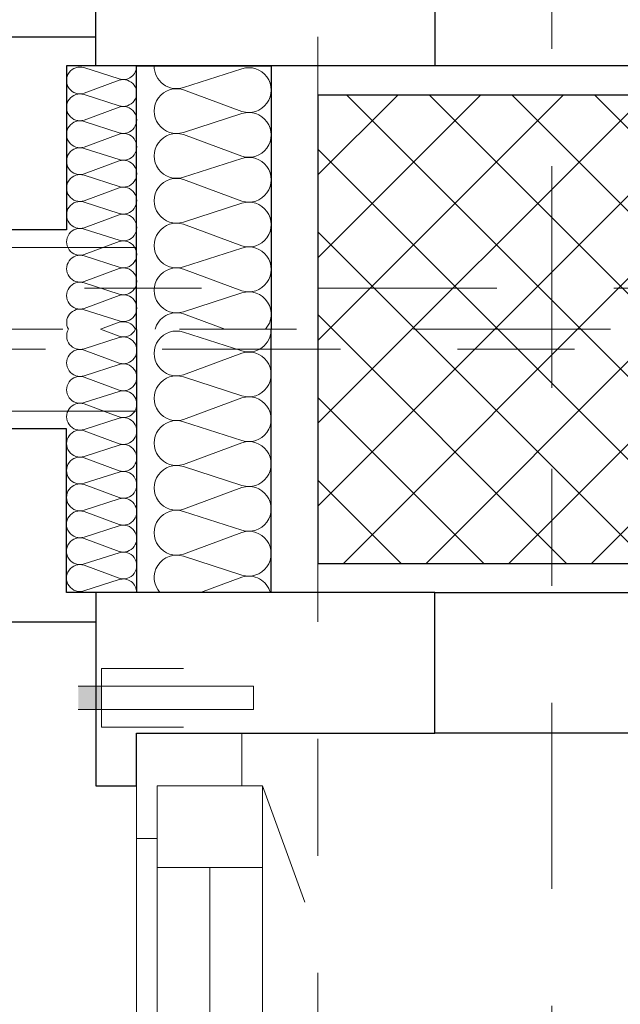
# Model space of a CAD drawing. Header units: metres. Extents: x -180 to 4, y -49 to 6.
# Tile 67 of 256: x -175.876 to -175.362, y -23.524 to -22.683. Entities that reach past the tile are written whole.
import ezdxf

# ---------------------------------------------------------------- set-up
doc = ezdxf.new("R2010")
doc.units = ezdxf.units.M
doc.header["$LTSCALE"] = 0.05
doc.header["$PDMODE"] = 1
doc.header["$PDSIZE"] = -2
for name, pattern in [('ISO-10 Strichpunktlinie', [4.699, 3.048, -0.762, 0.127, -0.762]), ('Linienart-20', [2.116531, 1.058062, -1.058469]), ('Linienart-34', [4.233, 2.116, -2.117]), ('Linienart-53', [5.291531, 3.175, -1.058062, 0.352704, -0.705764])]:
    doc.linetypes.add(name, pattern=pattern)
doc.layers.get('0').update_dxf_attribs({"lineweight": 25})
for name, color, linetype, lineweight, true_color in [('30 -33 Aussenwände- 3 Aussenstützen', 7, 'Continuous', 50, 0x0000dd), ('30 -33 Aussenwände- 7 Fassade_ Elemente', 7, 'Continuous', 9, 0x00aacc), ('30 -35 Decken- 1 Konstruktion-Träger- Stahlbeton', 7, 'Continuous', 13, 0x33aa00), ('30 -36 Dächer- 3 Dachbeläge', 7, 'Continuous', 15, 0x9999ff), ('30 -36 Dächer- 4 Dachbekleidungen', 7, 'Continuous', 9, 0xccccff), ('70 -72 Beschriftung- 1 Beschriftung allgemein', 7, 'Continuous', 9, 0xff6633), ('70 -72 Beschriftung- 7 Detailverweise Linie', 7, 'Continuous', 9, 0x00dd00), ('70 -76 Bemaßung- 2 Allgemein', 7, 'Continuous', 5, 0x6666cc), ('CW-Unsichtbar', 7, 'Continuous', 9, 0x599559)]:
    doc.layers.add(name, color=color, linetype=linetype, lineweight=lineweight, true_color=true_color)
doc.layers.add('70 -71 Achsen- 1 Gebäudeachsen', color=7, linetype='Linienart-53', lineweight=18)
doc.layers.add('Keine', color=7, linetype='Continuous', lineweight=9)
doc.styles.add('Arial', font='arial.ttf')
doc.dimstyles.new('k+k_klein', dxfattribs={"dimtxt": 0.100689, "dimasz": 0.05302, "dimexe": 0.05, "dimexo": 0.15, "dimgap": 0.005, "dimtad": 1, "dimdec": 3, "dimtxsty": 'Arial', "dimblk": 'VW_SLASH-2', "dimblk1": 'VW_SLASH-2', "dimblk2": 'VW_SLASH-2', "dimcen": 0, "dimdle": 0.025, "dimadec": 3, "dimazin": 0, "dimtfac": 0.75, "dimtdec": 3, "dimtix": 1, "dimtmove": 0, "dimatfit": 0, "dimldrblk": 'VW_FILLEDARROW', "dimfxl": 0.1, "dimfxlon": 1, "dimfrac": 2, "dimtolj": 1, "dimarcsym": 0})

# ---------------------------------------------------------------- blocks, each defined once
blk = doc.blocks.new('Gruppe-8')
at = {"layer": '30 -33 Aussenwände- 7 Fassade_ Elemente', "lineweight": 9, "transparency": 33554687, "flags": 128}
blk.add_lwpolyline([(0.2065, -9.08906, 1.372583), (0.2065, -9.00163), (0.0865, -9.0402, -1.372995), (0.0865, -8.95277), (0.2065, -8.99713, 1.372583), (0.2065, -8.90971), (0.0865, -8.94827, -1.372995), (0.0865, -8.86085), (0.2065, -8.90521, 1.372583), (0.2065, -8.81778), (0.0865, -8.85635, -1.372995), (0.0865, -8.76892), (0.2065, -8.81328, 1.372583), (0.2065, -8.72585), (0.0865, -8.76442, -1.372995), (0.0865, -8.67699), (0.2065, -8.72135, 1.372583), (0.2065, -8.63393), (0.0865, -8.67249, -1.372995), (0.0865, -8.58507), (0.2065, -8.62943, 1.372583), (0.2065, -8.542), (0.0865, -8.58057, -1.372995), (0.0865, -8.49314), (0.2065, -8.5375, 1.372583), (0.2065, -8.45008), (0.0865, -8.48864, -1.372995), (0.0865, -8.40122), (0.2065, -8.44558, 1.372583), (0.2065, -8.35815), (0.0865, -8.39672, -1.372995), (0.0865, -8.30929), (0.2065, -8.35365, 1.372583), (0.2065, -8.26622), (0.0865, -8.30479, -1.372995), (0.0865, -8.21736), (0.2065, -8.26172, 1.372583), (0.2065, -8.1743), (0.0865, -8.21286, -1.372995), (0.0865, -8.12544)], format="xyb", dxfattribs=at)
blk = doc.blocks.new('Gruppe-9')
at = {"layer": '30 -33 Aussenwände- 7 Fassade_ Elemente', "transparency": 33554687}
blk.add_blockref('Gruppe-8', (0, 0), dxfattribs=at)
blk = doc.blocks.new('Dämmung-2')
at = {"layer": '30 -33 Aussenwände- 7 Fassade_ Elemente', "color": 7, "transparency": 33554687}
blk.add_blockref('Gruppe-9', (0, 0), dxfattribs=at)
at = {"layer": '30 -33 Aussenwände- 7 Fassade_ Elemente', "color": 0, "flags": 1}
for tag in ['instanceID', 'prm0_value', 'prm1_value', 'prm2_value', 'prm3_value', 'prm4_value', 'prm5_value', 'prm6_value', 'IFC_UUID', 'prm0_name', 'prm0_type', 'prm1_name', 'prm1_type', 'prm2_name', 'prm2_type', 'prm3_name', 'prm3_type', 'prm4_name', 'prm4_type', 'prm5_name', 'prm5_type', 'prm6_name', 'prm6_type']:
    blk.add_attdef(tag, (-175.7718, -27.97204), '', height=0.00018, dxfattribs=at)
blk = doc.blocks.new('Gruppe-16')
at = {"color": 255}
blk.add_wipeout([(-176.018, -28.19704), (-176.018, -19.94704), (-175.221, -19.94704), (-175.221, -28.19704)], dxfattribs=at).dxf.layer = '30 -33 Aussenwände- 7 Fassade_ Elemente'
blk.add_wipeout([(-175.776, -27.97204), (-175.428, -27.97204), (-175.428, -20.17204), (-175.776, -20.17204), (-175.776, -20.01704), (-176.018, -20.01704), (-176.018, -28.13204), (-175.776, -28.13204)], dxfattribs=at).dxf.layer = '30 -33 Aussenwände- 7 Fassade_ Elemente'
at = {"layer": '30 -33 Aussenwände- 7 Fassade_ Elemente', "flags": 128}
blk.add_lwpolyline([(-175.776, -27.97204), (-175.428, -27.97204), (-175.428, -20.17204), (-175.776, -20.17204), (-175.776, -20.01704), (-176.018, -20.01704), (-176.018, -28.13204), (-175.776, -28.13204)], close=True, dxfattribs=at)
at = {"color": 255}
blk.add_wipeout([(-175.968, -27.94704), (-175.968, -20.19704), (-175.776, -20.19704), (-175.776, -27.94704)], dxfattribs=at).dxf.layer = '30 -33 Aussenwände- 7 Fassade_ Elemente'
at = {"layer": '30 -33 Aussenwände- 7 Fassade_ Elemente', "flags": 128}
blk.add_lwpolyline([(-175.968, -27.94704), (-175.968, -20.19704), (-175.776, -20.19704), (-175.776, -27.94704)], close=True, dxfattribs=at)
at = {"color": 255, "lineweight": 25}
blk.add_wipeout([(-175.776, -28.19704), (-175.776, -19.94704), (-175.661, -19.94704), (-175.661, -20.17204), (-175.503, -20.17204), (-175.503, -27.97204), (-175.661, -27.97204), (-175.661, -28.19704)], dxfattribs=at).dxf.layer = '30 -33 Aussenwände- 7 Fassade_ Elemente'
at = {"layer": '30 -33 Aussenwände- 7 Fassade_ Elemente', "lineweight": 25}
blk.add_line((-175.776, -28.19704), (-175.776, -19.94704), dxfattribs=at)
at = {"layer": '30 -33 Aussenwände- 7 Fassade_ Elemente', "lineweight": 25, "flags": 128}
blk.add_lwpolyline([(-175.661, -19.94704), (-175.661, -20.17204), (-175.503, -20.17204), (-175.503, -27.97204), (-175.661, -27.97204), (-175.661, -28.19704)], dxfattribs=at)
at = {"layer": '30 -33 Aussenwände- 7 Fassade_ Elemente', "rotation": 180}
blk.add_blockref('Dämmung-2', (-175.4945, -31.70004), dxfattribs=at)
blk = doc.blocks.new('Gruppe-2432')
at = {"color": 255, "linetype": 'Continuous', "lineweight": 9, "transparency": 33554687}
blk.add_wipeout([(-0.605, 0.035), (-0.605, -0.225), (0.605, -0.225), (0.605, 0.035)], dxfattribs=at).dxf.layer = '30 -33 Aussenwände- 7 Fassade_ Elemente'
at = {"layer": '30 -33 Aussenwände- 7 Fassade_ Elemente', "color": 7, "linetype": 'Continuous', "lineweight": 9, "transparency": 33554687, "flags": 128}
blk.add_lwpolyline([(-0.605, 0.035), (-0.605, -0.225), (0.605, -0.225), (0.605, 0.035)], dxfattribs=at)
blk = doc.blocks.new('Gruppe-2433')
at = {"color": 255, "linetype": 'Continuous', "lineweight": 9, "transparency": 33554687}
blk.add_wipeout([(-0.605, 0.125), (-0.605, 0.225), (0.605, 0.225), (0.605, 0.125)], dxfattribs=at).dxf.layer = '30 -33 Aussenwände- 7 Fassade_ Elemente'
at = {"layer": '30 -33 Aussenwände- 7 Fassade_ Elemente', "color": 7, "linetype": 'Continuous', "lineweight": 9, "transparency": 33554687, "flags": 128}
blk.add_lwpolyline([(-0.605, 0.125), (-0.605, 0.225), (0.605, 0.225), (0.605, 0.125)], dxfattribs=at)
blk = doc.blocks.new('Gruppe-2434')
at = {"color": 255, "linetype": 'Continuous', "lineweight": 5, "transparency": 33554687}
blk.add_wipeout([(-0.525, 0.1075), (-0.525, 0.125), (0.525, 0.125), (0.525, 0.1075)], dxfattribs=at).dxf.layer = '30 -33 Aussenwände- 7 Fassade_ Elemente'
blk = doc.blocks.new('Gruppe-2435')
at = {"layer": '30 -33 Aussenwände- 7 Fassade_ Elemente', "color": 7, "linetype": 'Continuous', "lineweight": 9, "transparency": 33554687}
blk.add_line((-0.525, 0.125), (0.525, 0.125), dxfattribs=at)
at = {"color": 255, "linetype": 'Continuous', "lineweight": 9, "transparency": 33554687}
blk.add_wipeout([(-0.5, 0.1075), (0.5, 0.1075), (0.5, 0.0175), (-0.5, 0.0175)], dxfattribs=at).dxf.layer = '30 -33 Aussenwände- 7 Fassade_ Elemente'
at = {"layer": '30 -33 Aussenwände- 7 Fassade_ Elemente', "color": 7, "linetype": 'Continuous', "lineweight": 9, "transparency": 33554687}
blk.add_line((-0.5, 0.0625), (0.5, 0.0625), dxfattribs=at)
at = {"layer": '30 -33 Aussenwände- 7 Fassade_ Elemente', "color": 7, "linetype": 'Continuous', "lineweight": 9, "transparency": 33554687, "flags": 128}
blk.add_lwpolyline([(-0.5, 0.1075), (0.5, 0.1075), (0.5, 0.0175), (-0.5, 0.0175)], close=True, dxfattribs=at)
blk = doc.blocks.new('Gruppe-2436')
at = {"color": 255, "linetype": 'Continuous', "lineweight": 9, "transparency": 33554687}
blk.add_wipeout([(0.605, 0.125), (0.525, 0.125), (0.525, 0.035), (0.605, 0.035)], dxfattribs=at).dxf.layer = '30 -33 Aussenwände- 7 Fassade_ Elemente'
at = {"layer": '30 -33 Aussenwände- 7 Fassade_ Elemente', "color": 7, "linetype": 'Continuous', "lineweight": 9, "transparency": 33554687, "flags": 128}
blk.add_lwpolyline([(0.605, 0.125), (0.525, 0.125), (0.525, 0.035), (0.605, 0.035)], close=True, dxfattribs=at)
at = {"color": 255, "linetype": 'Continuous', "lineweight": 9, "transparency": 33554687}
blk.add_wipeout([(0.5, 0.1075), (0.57, 0.1075), (0.57, 0.0175), (0.5, 0.0175)], dxfattribs=at).dxf.layer = '30 -33 Aussenwände- 7 Fassade_ Elemente'
at = {"layer": '30 -33 Aussenwände- 7 Fassade_ Elemente', "color": 7, "linetype": 'Continuous', "lineweight": 9, "transparency": 33554687}
for p, q in [((0.5, 0.1075), (0.5, 0.0175)), ((0.5, 0.0175), (0.5, 0.1075)), ((0.57, 0.0175), (0.57, 0.1075))]:
    blk.add_line(p, q, dxfattribs=at)
at = {"layer": '30 -33 Aussenwände- 7 Fassade_ Elemente', "color": 7, "linetype": 'Continuous', "lineweight": 9, "transparency": 33554687, "flags": 128}
blk.add_lwpolyline([(0.5, 0.1075), (0.57, 0.1075), (0.57, 0.0175), (0.5, 0.0175)], close=True, dxfattribs=at)
blk = doc.blocks.new('Gruppe-2437')
at = {"layer": '30 -33 Aussenwände- 7 Fassade_ Elemente', "color": 7, "transparency": 33554687}
for name in ['Gruppe-2433', 'Gruppe-2432']:
    blk.add_blockref(name, (0, 0), dxfattribs=at)
blk.add_blockref('Gruppe-2434', (0, 0), dxfattribs=at)
blk.add_blockref('Gruppe-2435', (0, 0), dxfattribs=at)
blk.add_blockref('Gruppe-2436', (0, 0), dxfattribs=at)
blk = doc.blocks.new('Fenster (2D)-93')
at = {"layer": 'CW-Unsichtbar', "linetype": 'Continuous', "lineweight": 5, "transparency": 33554687}
blk.add_point((0.605, 0), dxfattribs=at)
at = {"layer": '30 -33 Aussenwände- 7 Fassade_ Elemente', "color": 0, "flags": 1}
for tag in ['instanceID', 'IFC_UUID']:
    blk.add_attdef(tag, (-175.876, -24.51204), '', height=0.00018, dxfattribs=at)
at = {"layer": '30 -33 Aussenwände- 7 Fassade_ Elemente', "color": 7, "transparency": 33554687}
blk.add_blockref('Gruppe-2437', (0, 0), dxfattribs=at)
blk = doc.blocks.new('Gruppe-2438')
at = {"color": 255}
blk.add_wipeout([(-175.686, -23.29204), (-175.686, -24.51204), (-175.776, -24.51204), (-175.776, -23.29204)], dxfattribs=at).dxf.layer = '30 -33 Aussenwände- 7 Fassade_ Elemente'
at = {"layer": '30 -33 Aussenwände- 7 Fassade_ Elemente', "flags": 128}
blk.add_lwpolyline([(-175.686, -23.29204), (-175.686, -24.51204), (-175.776, -24.51204), (-175.776, -23.29204)], close=True, dxfattribs=at)
at = {"color": 255, "lineweight": 18}
blk.add_wipeout([(-175.686, -23.29204), (-175.686, -23.38204), (-175.776, -23.38204), (-175.776, -23.29204)], dxfattribs=at).dxf.layer = '30 -33 Aussenwände- 7 Fassade_ Elemente'
at = {"layer": '30 -33 Aussenwände- 7 Fassade_ Elemente', "lineweight": 18, "flags": 128}
blk.add_lwpolyline([(-175.686, -23.29204), (-175.686, -23.38204), (-175.776, -23.38204), (-175.776, -23.29204)], close=True, dxfattribs=at)
at = {"color": 255}
blk.add_wipeout([(-175.6685, -23.33704), (-175.6685, -24.47704), (-175.7585, -24.47704), (-175.7585, -23.33704)], dxfattribs=at).dxf.layer = '30 -33 Aussenwände- 7 Fassade_ Elemente'
at = {"layer": '30 -33 Aussenwände- 7 Fassade_ Elemente', "flags": 128}
blk.add_lwpolyline([(-175.6685, -23.33704), (-175.6685, -24.47704), (-175.7585, -24.47704), (-175.7585, -23.33704)], close=True, dxfattribs=at)
at = {"color": 255, "lineweight": 18}
blk.add_wipeout([(-175.6685, -23.33704), (-175.6685, -23.40704), (-175.7585, -23.40704), (-175.7585, -23.33704)], dxfattribs=at).dxf.layer = '30 -33 Aussenwände- 7 Fassade_ Elemente'
at = {"layer": '30 -33 Aussenwände- 7 Fassade_ Elemente', "linetype": 'Linienart-34'}
blk.add_line((-175.6685, -23.33704), (-175.2786, -24.40829), dxfattribs=at)
at = {"layer": '30 -33 Aussenwände- 7 Fassade_ Elemente', "lineweight": 18}
blk.add_line((-175.7135, -24.40704), (-175.7135, -23.40704), dxfattribs=at)
at = {"layer": '30 -33 Aussenwände- 7 Fassade_ Elemente', "lineweight": 18, "flags": 128}
blk.add_lwpolyline([(-175.6685, -23.33704), (-175.6685, -23.40704), (-175.7585, -23.40704), (-175.7585, -23.33704)], close=True, dxfattribs=at)
blk = doc.blocks.new('Gruppe-2445')
at = {"layer": '30 -33 Aussenwände- 7 Fassade_ Elemente', "lineweight": 9, "transparency": 33554687, "flags": 128}
for points in [[(0.1015, -4.02804, 0.324435), (0.12286, -4.02106, 0.324435), (0.12286, -3.99859, 0.324435), (0.1015, -3.99161), (0.0515, -4.00768, -0.324488), (0.03014, -4.0007, -0.324488), (0.03014, -3.97823, -0.324488), (0.0515, -3.97125), (0.1015, -3.98974, 0.324435), (0.12286, -3.98276, 0.324435), (0.12286, -3.96029, 0.324435), (0.1015, -3.95331), (0.0515, -3.96938, -0.324488), (0.03014, -3.9624, -0.324488), (0.03014, -3.93993, -0.324488), (0.0515, -3.93295), (0.1015, -3.95143, 0.324435), (0.12286, -3.94445, 0.324435), (0.12286, -3.92199, 0.324435), (0.1015, -3.91501), (0.0515, -3.93108, -0.767984), (0.03146, -3.9)], [(0.12581, -3.9, -0.426772), (0.1015, -3.91313), (0.06598, -3.9)], [(0.1015, -4.10464, 1.372583), (0.1015, -4.06822), (0.0515, -4.08429, -1.372995), (0.0515, -4.04786), (0.1015, -4.06634, 1.372583), (0.1015, -4.02991), (0.0515, -4.04598, -1.372995), (0.0515, -4.00956), (0.1015, -4.02804, 1.372583), (0.1015, -3.99161), (0.0515, -4.00768, -1.372995), (0.0515, -3.97125), (0.1015, -3.98974, 1.372583), (0.1015, -3.95331), (0.0515, -3.96938, -1.372995), (0.0515, -3.93295)], [(0.1265, -4.125, 0.513088), (0.1015, -4.10652), (0.0515, -4.12259, -1.372995), (0.0515, -4.08616), (0.1015, -4.10464, 1.372583), (0.1015, -4.06822), (0.0515, -4.08429, -1.372995), (0.0515, -4.04786), (0.1015, -4.06634, 1.372583), (0.1015, -4.02991)]]:
    blk.add_lwpolyline(points, format="xyb", dxfattribs=at)
blk = doc.blocks.new('Gruppe-2446')
at = {"layer": '30 -33 Aussenwände- 7 Fassade_ Elemente', "transparency": 33554687}
blk.add_blockref('Gruppe-2445', (0, 0), dxfattribs=at)
blk = doc.blocks.new('Dämmung-167')
at = {"layer": '30 -33 Aussenwände- 7 Fassade_ Elemente', "color": 7, "transparency": 33554687}
blk.add_blockref('Gruppe-2446', (0, 0), dxfattribs=at)
at = {"layer": '30 -33 Aussenwände- 7 Fassade_ Elemente', "color": 0, "flags": 1}
for tag in ['instanceID', 'prm0_value', 'prm1_value', 'prm2_value', 'prm3_value', 'prm4_value', 'prm5_value', 'prm6_value', 'IFC_UUID', 'prm0_name', 'prm0_type', 'prm1_name', 'prm1_type', 'prm2_name', 'prm2_type', 'prm3_name', 'prm3_type', 'prm4_name', 'prm4_type', 'prm5_name', 'prm5_type', 'prm6_name', 'prm6_type']:
    blk.add_attdef(tag, (-175.8042, -23.17204), '', height=0.00018, dxfattribs=at)
blk = doc.blocks.new('Gruppe-2448')
at = {"layer": '30 -33 Aussenwände- 7 Fassade_ Elemente', "lineweight": 9, "transparency": 33554687, "flags": 128}
for points in [[(0.07161, -3.99989, 0.324435), (0.08443, -3.99572, 0.324435), (0.08444, -3.98223, 0.324435), (0.07163, -3.97804), (0.04162, -3.98766, -0.324488), (0.02881, -3.98346, -0.324488), (0.02882, -3.96998, -0.324488), (0.04164, -3.9658), (0.07163, -3.97691, 0.324435), (0.08445, -3.97273, 0.324435), (0.08446, -3.95925, 0.324435), (0.07165, -3.95506), (0.04164, -3.96467, -0.324488), (0.02883, -3.96048, -0.324488), (0.02884, -3.94699, -0.324488), (0.04166, -3.94282), (0.07165, -3.95393, 0.324435), (0.08447, -3.94975, 0.324435), (0.08448, -3.93627, 0.324435), (0.07167, -3.93207), (0.04166, -3.94169, -0.688254), (0.02823, -3.92496)], [(0.08554, -3.92501, -0.374705), (0.07167, -3.93095), (0.05557, -3.92498)], [(0.07151, -4.13778, 1.372583), (0.07153, -4.11593), (0.04152, -4.12554, -1.372995), (0.04154, -4.10369), (0.07153, -4.1148, 1.372583), (0.07154, -4.09294), (0.04154, -4.10256, -1.372995), (0.04155, -4.08071), (0.07154, -4.09182, 1.372583), (0.07156, -4.06996), (0.04155, -4.07958, -1.372995), (0.04157, -4.05773), (0.07156, -4.06884, 1.372583), (0.07158, -4.04698), (0.04157, -4.0566, -1.372995), (0.04159, -4.03474), (0.07158, -4.04586, 1.372583), (0.0716, -4.024), (0.04159, -4.03362, -1.372995), (0.04161, -4.01176), (0.0716, -4.02287, 1.372583), (0.07161, -4.00102), (0.04161, -4.01064, -1.372995), (0.04162, -3.98878), (0.07161, -3.99989, 1.372583), (0.07163, -3.97804), (0.04162, -3.98766, -1.372995), (0.04164, -3.9658), (0.07163, -3.97691, 1.372583), (0.07165, -3.95506), (0.04164, -3.96467, -1.372995), (0.04166, -3.94282)], [(0.0865, -4.15001, 0.513088), (0.07151, -4.13891), (0.0415, -4.14853, -1.372995), (0.04152, -4.12667), (0.07151, -4.13778, 1.372583), (0.07153, -4.11593), (0.04152, -4.12554, -1.372995), (0.04154, -4.10369), (0.07153, -4.1148, 1.372583), (0.07154, -4.09294)]]:
    blk.add_lwpolyline(points, format="xyb", dxfattribs=at)
blk = doc.blocks.new('Gruppe-2449')
at = {"layer": '30 -33 Aussenwände- 7 Fassade_ Elemente', "transparency": 33554687}
blk.add_blockref('Gruppe-2448', (0, 0), dxfattribs=at)
blk = doc.blocks.new('Dämmung-168')
at = {"layer": '30 -33 Aussenwände- 7 Fassade_ Elemente', "color": 7, "transparency": 33554687}
blk.add_blockref('Gruppe-2449', (0, 0), dxfattribs=at)
at = {"layer": '30 -33 Aussenwände- 7 Fassade_ Elemente', "color": 0, "flags": 1}
for tag in ['instanceID', 'prm0_value', 'prm1_value', 'prm2_value', 'prm3_value', 'prm4_value', 'prm5_value', 'prm6_value', 'IFC_UUID', 'prm0_name', 'prm0_type', 'prm1_name', 'prm1_type', 'prm2_name', 'prm2_type', 'prm3_name', 'prm3_type', 'prm4_name', 'prm4_type', 'prm5_name', 'prm5_type', 'prm6_name', 'prm6_type']:
    blk.add_attdef(tag, (-175.84944, -23.17205), '', height=0.00018, dxfattribs=at)
blk = doc.blocks.new('Gruppe-2453')
at = {"layer": '30 -33 Aussenwände- 7 Fassade_ Elemente', "rotation": 90}
blk.add_blockref('Fenster (2D)-93', (-175.651, -23.90704), dxfattribs=at)
at = {"color": 255}
blk.add_wipeout([(-176.018, -22.94704), (-176.018, -31.19704), (-175.221, -31.19704), (-175.221, -22.94704)], dxfattribs=at).dxf.layer = '30 -33 Aussenwände- 7 Fassade_ Elemente'
at = {"layer": '30 -33 Aussenwände- 7 Fassade_ Elemente'}
for p, q in [((-175.421, -22.99704), (-175.421, -22.89704)), ((-175.471, -22.94704), (-175.371, -22.94704))]:
    blk.add_line(p, q, dxfattribs=at)
at = {"color": 255}
blk.add_wipeout([(-175.776, -23.17204), (-175.221, -23.17204), (-175.221, -30.97204), (-175.776, -30.97204), (-175.776, -31.12704), (-176.018, -31.12704), (-176.018, -23.01704), (-175.776, -23.01704)], dxfattribs=at).dxf.layer = '30 -33 Aussenwände- 7 Fassade_ Elemente'
at = {"layer": '30 -33 Aussenwände- 7 Fassade_ Elemente', "flags": 128}
blk.add_lwpolyline([(-175.776, -23.17204), (-175.221, -23.17204), (-175.221, -30.97204), (-175.776, -30.97204), (-175.776, -31.12704), (-176.018, -31.12704), (-176.018, -23.01704), (-175.776, -23.01704)], close=True, dxfattribs=at)
at = {"layer": '30 -33 Aussenwände- 7 Fassade_ Elemente', "color": 7}
blk.add_blockref('Gruppe-2438', (0, 0), dxfattribs=at)
at = {"color": 255, "lineweight": 25}
blk.add_wipeout([(-175.776, -23.17204), (-175.836, -23.17204), (-175.836, -23.03204), (-175.968, -23.03204), (-175.968, -23.19704), (-175.776, -23.19704)], dxfattribs=at).dxf.layer = '30 -33 Aussenwände- 7 Fassade_ Elemente'
at = {"layer": '30 -33 Aussenwände- 7 Fassade_ Elemente', "lineweight": 25, "flags": 128}
blk.add_lwpolyline([(-175.776, -23.17204), (-175.836, -23.17204), (-175.836, -23.03204), (-175.968, -23.03204), (-175.968, -23.19704), (-175.776, -23.19704)], close=True, dxfattribs=at)
at = {"color": 255, "lineweight": 25}
blk.add_wipeout([(-175.521, -23.17204), (-175.221, -23.17204), (-175.221, -23.29204), (-175.521, -23.29204)], dxfattribs=at).dxf.layer = '30 -33 Aussenwände- 7 Fassade_ Elemente'
at = {"layer": '30 -33 Aussenwände- 7 Fassade_ Elemente', "lineweight": 25, "flags": 128}
blk.add_lwpolyline([(-175.521, -23.17204), (-175.221, -23.17204), (-175.221, -23.29204), (-175.521, -23.29204)], close=True, dxfattribs=at)
at = {"color": 255, "lineweight": 25}
blk.add_wipeout([(-175.776, -22.94704), (-175.776, -23.17204), (-175.661, -23.17204), (-175.661, -22.94704)], dxfattribs=at).dxf.layer = '30 -33 Aussenwände- 7 Fassade_ Elemente'
at = {"layer": '30 -33 Aussenwände- 7 Fassade_ Elemente', "lineweight": 25, "flags": 128}
blk.add_lwpolyline([(-175.776, -22.94704), (-175.776, -23.17204), (-175.661, -23.17204), (-175.661, -22.94704)], dxfattribs=at)
at = {"color": 255, "lineweight": 25}
blk.add_wipeout([(-175.811, -23.33704), (-175.776, -23.33704), (-175.776, -23.29204), (-175.521, -23.29204), (-175.521, -23.17204), (-175.811, -23.17204)], dxfattribs=at).dxf.layer = '30 -33 Aussenwände- 7 Fassade_ Elemente'
at = {"layer": '30 -33 Aussenwände- 7 Fassade_ Elemente', "lineweight": 25, "flags": 128}
blk.add_lwpolyline([(-175.811, -23.33704), (-175.776, -23.33704), (-175.776, -23.29204), (-175.521, -23.29204), (-175.521, -23.17204), (-175.811, -23.17204)], close=True, dxfattribs=at)
at = {"layer": '30 -33 Aussenwände- 7 Fassade_ Elemente'}
blk.add_blockref('Dämmung-168', (-175.86252, -19.02204), dxfattribs=at)
at = {"layer": '30 -33 Aussenwände- 7 Fassade_ Elemente', "xscale": -1, "rotation": 180}
blk.add_blockref('Dämmung-167', (-175.7875, -27.07204), dxfattribs=at)
blk = doc.blocks.new('Gruppe-6279')
at = {"layer": '30 -33 Aussenwände- 7 Fassade_ Elemente', "lineweight": 9, "transparency": 33554687, "flags": 128}
for points in [[(0.1015, -4.05304, 0.324435), (0.12286, -4.04606, 0.324435), (0.12286, -4.02359, 0.324435), (0.1015, -4.01661), (0.0515, -4.03268, -0.324488), (0.03014, -4.0257, -0.324488), (0.03014, -4.00323, -0.324488), (0.0515, -3.99625), (0.1015, -4.01474, 0.324435), (0.12286, -4.00776, 0.324435), (0.12286, -3.98529, 0.324435), (0.1015, -3.97831), (0.0515, -3.99438, -0.324488), (0.03014, -3.9874, -0.324488), (0.03014, -3.96493, -0.324488), (0.0515, -3.95795), (0.1015, -3.97643, 0.324435), (0.12286, -3.96945, 0.324435), (0.12286, -3.94699, 0.324435), (0.1015, -3.94001), (0.0515, -3.95608, -0.767984), (0.03146, -3.925)], [(0.12581, -3.925, -0.426772), (0.1015, -3.93813), (0.06598, -3.925)], [(0.1015, -4.12964, 1.372583), (0.1015, -4.09322), (0.0515, -4.10929, -1.372995), (0.0515, -4.07286), (0.1015, -4.09134, 1.372583), (0.1015, -4.05491), (0.0515, -4.07098, -1.372995), (0.0515, -4.03456), (0.1015, -4.05304, 1.372583), (0.1015, -4.01661), (0.0515, -4.03268, -1.372995), (0.0515, -3.99625), (0.1015, -4.01474, 1.372583), (0.1015, -3.97831), (0.0515, -3.99438, -1.372995), (0.0515, -3.95795)], [(0.1265, -4.15, 0.513088), (0.1015, -4.13152), (0.0515, -4.14759, -1.372995), (0.0515, -4.11116), (0.1015, -4.12964, 1.372583), (0.1015, -4.09322), (0.0515, -4.10929, -1.372995), (0.0515, -4.07286), (0.1015, -4.09134, 1.372583), (0.1015, -4.05491)]]:
    blk.add_lwpolyline(points, format="xyb", dxfattribs=at)
blk = doc.blocks.new('Gruppe-6280')
at = {"layer": '30 -33 Aussenwände- 7 Fassade_ Elemente', "transparency": 33554687}
blk.add_blockref('Gruppe-6279', (0, 0), dxfattribs=at)
blk = doc.blocks.new('Dämmung-346')
at = {"layer": '30 -33 Aussenwände- 7 Fassade_ Elemente', "color": 7, "transparency": 33554687}
blk.add_blockref('Gruppe-6280', (0, 0), dxfattribs=at)
at = {"layer": '30 -33 Aussenwände- 7 Fassade_ Elemente', "color": 0, "flags": 1}
for tag in ['instanceID', 'prm0_value', 'prm1_value', 'prm2_value', 'prm3_value', 'prm4_value', 'prm5_value', 'prm6_value', 'IFC_UUID', 'prm0_name', 'prm0_type', 'prm1_name', 'prm1_type', 'prm2_name', 'prm2_type', 'prm3_name', 'prm3_type', 'prm4_name', 'prm4_type', 'prm5_name', 'prm5_type', 'prm6_name', 'prm6_type']:
    blk.add_attdef(tag, (-175.7655, -22.94704), '', height=0.00018, dxfattribs=at)
blk = doc.blocks.new('Gruppe-6282')
at = {"layer": '30 -33 Aussenwände- 7 Fassade_ Elemente', "lineweight": 9, "transparency": 33554687, "flags": 128}
for points in [[(0.07161, -3.99989, 0.324435), (0.08443, -3.99572, 0.324435), (0.08444, -3.98223, 0.324435), (0.07163, -3.97804), (0.04162, -3.98766, -0.324488), (0.02881, -3.98346, -0.324488), (0.02882, -3.96998, -0.324488), (0.04164, -3.9658), (0.07163, -3.97691, 0.324435), (0.08445, -3.97273, 0.324435), (0.08446, -3.95925, 0.324435), (0.07165, -3.95506), (0.04164, -3.96467, -0.324488), (0.02883, -3.96048, -0.324488), (0.02884, -3.94699, -0.324488), (0.04166, -3.94282), (0.07165, -3.95393, 0.324435), (0.08447, -3.94975, 0.324435), (0.08448, -3.93627, 0.324435), (0.07167, -3.93207), (0.04166, -3.94169, -0.688254), (0.02823, -3.92496)], [(0.08554, -3.92501, -0.374705), (0.07167, -3.93095), (0.05557, -3.92498)], [(0.07151, -4.13778, 1.372583), (0.07153, -4.11593), (0.04152, -4.12554, -1.372995), (0.04154, -4.10369), (0.07153, -4.1148, 1.372583), (0.07154, -4.09294), (0.04154, -4.10256, -1.372995), (0.04155, -4.08071), (0.07154, -4.09182, 1.372583), (0.07156, -4.06996), (0.04155, -4.07958, -1.372995), (0.04157, -4.05773), (0.07156, -4.06884, 1.372583), (0.07158, -4.04698), (0.04157, -4.0566, -1.372995), (0.04159, -4.03474), (0.07158, -4.04586, 1.372583), (0.0716, -4.024), (0.04159, -4.03362, -1.372995), (0.04161, -4.01176), (0.0716, -4.02287, 1.372583), (0.07161, -4.00102), (0.04161, -4.01064, -1.372995), (0.04162, -3.98878), (0.07161, -3.99989, 1.372583), (0.07163, -3.97804), (0.04162, -3.98766, -1.372995), (0.04164, -3.9658), (0.07163, -3.97691, 1.372583), (0.07165, -3.95506), (0.04164, -3.96467, -1.372995), (0.04166, -3.94282)], [(0.0865, -4.15001, 0.513088), (0.07151, -4.13891), (0.0415, -4.14853, -1.372995), (0.04152, -4.12667), (0.07151, -4.13778, 1.372583), (0.07153, -4.11593), (0.04152, -4.12554, -1.372995), (0.04154, -4.10369), (0.07153, -4.1148, 1.372583), (0.07154, -4.09294)]]:
    blk.add_lwpolyline(points, format="xyb", dxfattribs=at)
blk = doc.blocks.new('Gruppe-6283')
at = {"layer": '30 -33 Aussenwände- 7 Fassade_ Elemente', "transparency": 33554687}
blk.add_blockref('Gruppe-6282', (0, 0), dxfattribs=at)
blk = doc.blocks.new('Dämmung-347')
at = {"layer": '30 -33 Aussenwände- 7 Fassade_ Elemente', "color": 7, "transparency": 33554687}
blk.add_blockref('Gruppe-6283', (0, 0), dxfattribs=at)
at = {"layer": '30 -33 Aussenwände- 7 Fassade_ Elemente', "color": 0, "flags": 1}
for tag in ['instanceID', 'prm0_value', 'prm1_value', 'prm2_value', 'prm3_value', 'prm4_value', 'prm5_value', 'prm6_value', 'IFC_UUID', 'prm0_name', 'prm0_type', 'prm1_name', 'prm1_type', 'prm2_name', 'prm2_type', 'prm3_name', 'prm3_type', 'prm4_name', 'prm4_type', 'prm5_name', 'prm5_type', 'prm6_name', 'prm6_type']:
    blk.add_attdef(tag, (-175.84944, -22.94708), '', height=0.00018, dxfattribs=at)
blk = doc.blocks.new('Gruppe-6290')
at = {"color": 255}
blk.add_wipeout([(-176.018, -22.94704), (-176.018, -19.94704), (-175.221, -19.94704), (-175.221, -22.94704)], dxfattribs=at).dxf.layer = '30 -33 Aussenwände- 7 Fassade_ Elemente'
at = {"layer": '30 -33 Aussenwände- 7 Fassade_ Elemente'}
for p, q in [((-175.421, -22.89704), (-175.421, -22.99704)), ((-175.471, -22.94704), (-175.371, -22.94704))]:
    blk.add_line(p, q, dxfattribs=at)
at = {"color": 255}
blk.add_wipeout([(-175.776, -22.72204), (-175.221, -22.72204), (-175.221, -20.17204), (-175.776, -20.17204), (-175.776, -20.01704), (-176.018, -20.01704), (-176.018, -22.87704), (-175.776, -22.87704)], dxfattribs=at).dxf.layer = '30 -33 Aussenwände- 7 Fassade_ Elemente'
at = {"layer": '30 -33 Aussenwände- 7 Fassade_ Elemente', "flags": 128}
blk.add_lwpolyline([(-175.776, -22.72204), (-175.221, -22.72204), (-175.221, -20.17204), (-175.776, -20.17204), (-175.776, -20.01704), (-176.018, -20.01704), (-176.018, -22.87704), (-175.776, -22.87704)], close=True, dxfattribs=at)
at = {"color": 255, "lineweight": 25}
for points in [[(-175.521, -22.72204), (-175.521, -22.60204), (-175.221, -22.60204), (-175.221, -22.72204)], [(-175.776, -22.94704), (-175.776, -22.72204), (-175.66099, -22.72204), (-175.66099, -22.94704)]]:
    blk.add_wipeout(points, dxfattribs=at).dxf.layer = '30 -33 Aussenwände- 7 Fassade_ Elemente'
at = {"layer": '30 -33 Aussenwände- 7 Fassade_ Elemente', "lineweight": 25, "flags": 128}
blk.add_lwpolyline([(-175.521, -22.72204), (-175.521, -22.60204), (-175.221, -22.60204), (-175.221, -22.72204)], close=True, dxfattribs=at)
blk.add_lwpolyline([(-175.776, -22.94704), (-175.776, -22.72204), (-175.66099, -22.72204), (-175.66099, -22.94704)], dxfattribs=at)
at = {"layer": '30 -33 Aussenwände- 7 Fassade_ Elemente', "rotation": 180}
blk.add_blockref('Dämmung-346', (-175.6345, -26.87204), dxfattribs=at)
at = {"color": 255, "lineweight": 25}
blk.add_wipeout([(-175.776, -22.72204), (-175.836, -22.72204), (-175.836, -22.86204), (-175.968, -22.86204), (-175.968, -22.69704), (-175.776, -22.69704)], dxfattribs=at).dxf.layer = '30 -33 Aussenwände- 7 Fassade_ Elemente'
at = {"layer": '30 -33 Aussenwände- 7 Fassade_ Elemente', "lineweight": 25, "flags": 128}
blk.add_lwpolyline([(-175.776, -22.72204), (-175.836, -22.72204), (-175.836, -22.86204), (-175.968, -22.86204), (-175.968, -22.69704), (-175.776, -22.69704)], close=True, dxfattribs=at)
at = {"layer": '30 -33 Aussenwände- 7 Fassade_ Elemente', "xscale": -1, "rotation": 180}
blk.add_blockref('Dämmung-347', (-175.86252, -26.87204), dxfattribs=at)
at = {"color": 255, "lineweight": 25}
blk.add_wipeout([(-175.811, -22.55704), (-175.776, -22.55704), (-175.776, -22.60204), (-175.521, -22.60204), (-175.521, -22.72204), (-175.811, -22.72204)], dxfattribs=at).dxf.layer = '30 -33 Aussenwände- 7 Fassade_ Elemente'
at = {"layer": '30 -33 Aussenwände- 7 Fassade_ Elemente', "lineweight": 25, "flags": 128}
blk.add_lwpolyline([(-175.811, -22.55704), (-175.776, -22.55704), (-175.776, -22.60204), (-175.521, -22.60204), (-175.521, -22.72204), (-175.811, -22.72204)], close=True, dxfattribs=at)
blk = doc.blocks.new('Gruppe-9713')
at = {"layer": '30 -35 Decken- 1 Konstruktion-Träger- Stahlbeton', "color": 7, "linetype": 'Linienart-20', "lineweight": 13, "transparency": 33554687}
blk.add_line((-175.621, -11.89704), (-175.621, -30.99704), dxfattribs=at)
at = {"layer": '30 -35 Decken- 1 Konstruktion-Träger- Stahlbeton', "color": 0, "flags": 1}
for tag in ['instanceID', 'IFC_UUID']:
    blk.add_attdef(tag, (-175.621, -30.99704), '', height=0.00018, dxfattribs=at)
blk = doc.blocks.new('Gruppe-11204')
at = {"layer": '30 -33 Aussenwände- 3 Aussenstützen', "linetype": 'Continuous', "lineweight": 9, "transparency": 33554687}
for p, q in [((-175.421, -22.89704), (-175.421, -22.99704)), ((-175.471, -22.94704), (-175.371, -22.94704))]:
    blk.add_line(p, q, dxfattribs=at)
blk = doc.blocks.new('Gruppe-11205')
at = {"color": 255, "lineweight": 25, "transparency": 33554687}
blk.add_wipeout([(-175.221, -22.74704), (-175.621, -22.74704), (-175.621, -23.14704), (-175.221, -23.14704)], dxfattribs=at).dxf.layer = '30 -33 Aussenwände- 3 Aussenstützen'
at = {"layer": '30 -33 Aussenwände- 3 Aussenstützen', "linetype": 'Continuous', "lineweight": 9, "transparency": 33554687}
h = blk.add_hatch(dxfattribs=at)
h.set_pattern_fill('Beton 1mm SRF', style=0, pattern_type=2)
h.set_pattern_definition([(45, (0, 0), (0.03535534, -0.03535534), []), (-45, (0, 0), (0.03535534, 0.03535534), [])])
h.paths.add_polyline_path([(-175.221, -22.74704), (-175.621, -22.74704), (-175.621, -23.14704), (-175.221, -23.14704)])
at = {"layer": '30 -33 Aussenwände- 3 Aussenstützen', "lineweight": 25, "transparency": 33554687, "flags": 128}
blk.add_lwpolyline([(-175.221, -22.74704), (-175.621, -22.74704), (-175.621, -23.14704), (-175.221, -23.14704)], close=True, dxfattribs=at)
at = {"layer": '30 -33 Aussenwände- 3 Aussenstützen', "transparency": 33554687}
blk.add_blockref('Gruppe-11204', (0, 0), dxfattribs=at)
blk = doc.blocks.new('Gruppe-11206')
at = {"layer": '30 -33 Aussenwände- 3 Aussenstützen', "color": 7}
blk.add_blockref('Gruppe-11205', (0, 0), dxfattribs=at)
at = {"layer": '30 -33 Aussenwände- 3 Aussenstützen', "color": 0, "flags": 1}
for tag in ['instanceID', 'IFC_UUID']:
    blk.add_attdef(tag, (-175.621, -23.14704), '', height=0.00018, dxfattribs=at)
blk = doc.blocks.new('_01-OG1_Tragwerk (2D)')
at = {"layer": '30 -33 Aussenwände- 7 Fassade_ Elemente', "color": 7}
blk.add_blockref('Gruppe-16', (0, 0), dxfattribs=at)
blk.add_blockref('Gruppe-2453', (0, 0), dxfattribs=at)
blk.add_blockref('Gruppe-6290', (0, 0), dxfattribs=at)
at = {"layer": '30 -35 Decken- 1 Konstruktion-Träger- Stahlbeton'}
blk.add_blockref('Gruppe-9713', (0, 0), dxfattribs=at)
at = {"layer": '30 -33 Aussenwände- 3 Aussenstützen'}
blk.add_blockref('Gruppe-11206', (0, 0), dxfattribs=at)
blk = doc.blocks.new('Gruppe-14961')
at = {"color": 255}
blk.add_wipeout([(-175.736, -23.27204), (-175.806, -23.27204), (-175.806, -23.25204), (-175.736, -23.25204)], dxfattribs=at).dxf.layer = '30 -36 Dächer- 4 Dachbekleidungen'
at = {"layer": '30 -36 Dächer- 3 Dachbeläge', "linetype": 'Continuous', "lineweight": 0, "transparency": 33554687}
blk.add_hatch(color=254, dxfattribs=at).paths.add_polyline_path([(-175.826, -23.27204), (-175.806, -23.27204), (-175.806, -23.25204), (-175.826, -23.25204)])
at = {"layer": '30 -36 Dächer- 3 Dachbeläge', "color": 254, "linetype": 'Continuous', "lineweight": 9, "true_color": 0xccccff, "transparency": 33554687, "flags": 128}
blk.add_lwpolyline([(-175.826, -23.27204), (-175.806, -23.27204), (-175.806, -23.25204), (-175.826, -23.25204)], dxfattribs=at)
at = {"layer": '30 -36 Dächer- 4 Dachbekleidungen', "flags": 128}
for points in [[(-175.736, -23.23704), (-175.806, -23.23704), (-175.806, -23.25204)], [(-175.736, -23.27204), (-175.806, -23.27204), (-175.806, -23.25204), (-175.736, -23.25204)], [(-175.736, -23.28704), (-175.806, -23.28704), (-175.806, -23.27204)]]:
    blk.add_lwpolyline(points, dxfattribs=at)
at = {"color": 255}
blk.add_wipeout([(-175.736, -23.27204), (-175.676, -23.27204), (-175.676, -23.25204), (-175.736, -23.25204)], dxfattribs=at).dxf.layer = '30 -36 Dächer- 4 Dachbekleidungen'
at = {"layer": '30 -36 Dächer- 4 Dachbekleidungen', "flags": 128}
blk.add_lwpolyline([(-175.736, -23.27204), (-175.676, -23.27204), (-175.676, -23.25204), (-175.736, -23.25204)], dxfattribs=at)
blk = doc.blocks.new('Gruppe-15083')
at = {"layer": '70 -72 Beschriftung- 1 Beschriftung allgemein', "color": 7}
blk.add_blockref('Gruppe-14961', (0, 0), dxfattribs=at)
blk = doc.blocks.new('_OG1_2D (2D)')
at = {"layer": '70 -72 Beschriftung- 7 Detailverweise Linie', "linetype": 'ISO-10 Strichpunktlinie', "flags": 128}
for points in [[(-176.14966208, -22.912), (-176.14966208, -19.97204198), (-175.12966208, -19.97204198), (-175.12966208, -22.912)], [(-176.14966208, -31.164), (-176.14966208, -22.964), (-175.12966208, -22.964), (-175.12966208, -31.164)]]:
    blk.add_lwpolyline(points, close=True, dxfattribs=at)
at = {"layer": 'Keine', "color": 7}
blk.add_blockref('Gruppe-15083', (0, 0), dxfattribs=at)
blk = doc.blocks.new('VW_SLASH-2')
at = {"color": 0, "linetype": 'ByBlock', "lineweight": -2, "transparency": 16777216}
blk.add_line((0.472, 0), (-1, 0), dxfattribs=at)
at = {"color": 0, "lineweight": 5, "transparency": 16777216, "flags": 128}
blk.add_lwpolyline([(0.5, 0.5), (-0.5, -0.5)], dxfattribs=at)
blk = doc.blocks.new('*D16989')
at = {"layer": '70 -76 Bemaßung- 2 Allgemein', "color": 0, "lineweight": -2}
for p, q in [((-177.768, -22.96402), (-177.768, -22.911)), ((-177.668, -23.01704), (-177.818, -23.01704)), ((-177.768, -23.23204), (-177.768, -23.01704)), ((-177.668, -23.23204), (-177.818, -23.23204)), ((-177.768, -23.28506), (-177.768, -23.33808))]:
    blk.add_line(p, q, dxfattribs=at)
at = {"layer": 'Defpoints', "color": 0}
for p in [(-177.768, -23.01704), (-176.018, -23.01704), (-175.521, -23.23204)]:
    blk.add_point(p, dxfattribs=at)
at = {"layer": '70 -76 Bemaßung- 2 Allgemein', "color": 0, "lineweight": -2, "xscale": 0.05302001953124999, "yscale": 0.05302001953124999, "zscale": 0.05302001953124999}
for p, rotation in [((-177.768, -23.01704), 270), ((-177.768, -23.23204), 90)]:
    blk.add_blockref('VW_SLASH-2', p, dxfattribs=dict(at, rotation=rotation))
at = {"layer": '70 -76 Bemaßung- 2 Allgemein', "color": 0, "insert": (-177.85896, -23.34101), "char_height": 0.1006887, "attachment_point": 5, "rotation": 90, "style": 'Arial'}
blk.add_mtext('\\A1;21\\S5^ ;', dxfattribs=at)
blk = doc.blocks.new('VW_FILLEDARROW')
at = {"linetype": 'Continuous', "lineweight": 0, "transparency": 16777216}
blk.add_hatch(color=0, dxfattribs=at).paths.add_polyline_path([(-2.829, 0.758), (0, 0), (-2.829, -0.758)])
at = {"color": 0, "lineweight": 5, "transparency": 16777216, "flags": 128}
blk.add_lwpolyline([(-2.829, 0.758), (0, 0), (-2.829, -0.758)], close=True, dxfattribs=at)
blk = doc.blocks.new('*D16990')
at = {"layer": '70 -76 Bemaßung- 2 Allgemein', "color": 0, "lineweight": -2}
for p, q in [((-177.668, -23.23204), (-177.818, -23.23204)), ((-177.768, -25.73902), (-177.768, -23.28506)), ((-177.668, -25.79204), (-177.818, -25.79204))]:
    blk.add_line(p, q, dxfattribs=at)
at = {"layer": 'Defpoints', "color": 0}
for p in [(-177.768, -23.23204), (-175.521, -23.23204), (-175.521, -25.79204)]:
    blk.add_point(p, dxfattribs=at)
at = {"layer": '70 -76 Bemaßung- 2 Allgemein', "color": 0, "lineweight": -2, "xscale": 0.05302001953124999, "yscale": 0.05302001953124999, "zscale": 0.05302001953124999}
for p, rotation in [((-177.768, -23.23204), 90), ((-177.768, -25.79204), 270)]:
    blk.add_blockref('VW_SLASH-2', p, dxfattribs=dict(at, rotation=rotation))
at = {"layer": '70 -76 Bemaßung- 2 Allgemein', "color": 0, "insert": (-177.83846, -24.51204), "char_height": 0.100689, "attachment_point": 5, "rotation": 90, "style": 'Arial'}
blk.add_mtext('\\A1;2,56', dxfattribs=at)
blk = doc.blocks.new('_Achsen (3D)')
at = {"layer": '70 -71 Achsen- 1 Gebäudeachsen', "transparency": 33554687}
for p, q in [((-175.421, 3.79996), (-175.421, -46.17204)), ((-179.668, -22.94704), (3.826, -22.94704))]:
    blk.add_line(p, q, dxfattribs=at)
blk = doc.blocks.new('Gruppe-15271')
at = {"layer": '70 -76 Bemaßung- 2 Allgemein'}
dim = blk.add_linear_dim(base=(-177.76799996, -23.01704198), p1=(-175.52099996, -23.23204198), p2=(-176.01799996, -23.01704198), angle=270, text='21\\S5^ ;', dimstyle='k+k_klein', override={"dimtxt": 0.100689, "dimgap": 0.01, "dimdec": 8, "dimpost": '<>', "dimtxsty": 'Arial', "dimtix": 0, "dimtmove": 2}, dxfattribs=at)
dim.commit()
dim.dimension.update_dxf_attribs({"geometry": '*D16989', "text_midpoint": (-177.85896246, -23.34100932), "dimtype": 160})
dim = blk.add_linear_dim(base=(-177.76799996, -23.23204198), p1=(-175.52099996, -25.79204198), p2=(-175.52099996, -23.23204198), angle=270, text='2,56', dimstyle='k+k_klein', override={"dimtxt": 0.100689, "dimgap": 0.01, "dimdec": 8, "dimpost": '<>', "dimtxsty": 'Arial', "dimtmove": 2}, dxfattribs=at)
dim.commit()
dim.dimension.update_dxf_attribs({"geometry": '*D16990', "text_midpoint": (-177.8384635, -24.51204198)})
blk = doc.blocks.new('_OG1_2D Bemaßung_ Beschriftung (2D)')
at = {"layer": '70 -76 Bemaßung- 2 Allgemein'}
blk.add_blockref('Gruppe-15271', (0, 0), dxfattribs=at)

msp = doc.modelspace()

# ---------------------------------------------------------------- block references
at = {"layer": 'Keine', "color": 1}
msp.add_blockref('_01-OG1_Tragwerk (2D)', (0, 0), dxfattribs=at)

# ---------------------------------------------------------------- next in the draw order: block references
msp.add_blockref('_OG1_2D (2D)', (0, 0), dxfattribs=at)

# ---------------------------------------------------------------- next in the draw order: block references
msp.add_blockref('_OG1_2D Bemaßung_ Beschriftung (2D)', (0, 0), dxfattribs=at)

# ---------------------------------------------------------------- next in the draw order: block references
msp.add_blockref('_Achsen (3D)', (0, 0), dxfattribs=at)

doc.saveas('drawing.dxf')
